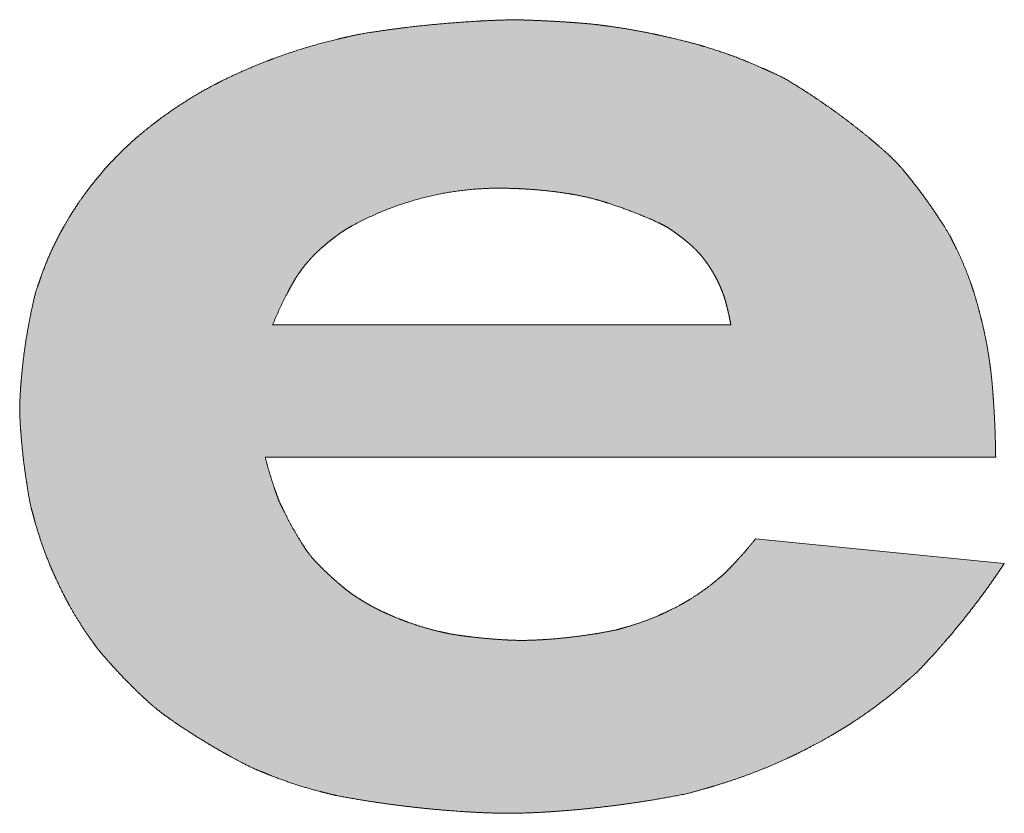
# Model space of a CAD drawing. Header units: millimetres. Extents: x 0 to 594, y 0 to 420.
# Tile 29 of 61: x 473.85 to 475.9, y 23.75 to 25.4. Entities that reach past the tile are written whole.
import ezdxf

# ---------------------------------------------------------------- set-up
doc = ezdxf.new("R2010")
doc.units = ezdxf.units.MM

# ---------------------------------------------------------------- blocks, each defined once
blk = doc.blocks.new('EV Logo')
at = {"linetype": 'Continuous'}
h = blk.add_hatch(color=7, dxfattribs=at)
edge = h.paths.add_edge_path(flags=0)
edge.add_line((29.2618, 2.8192), (30.7821, 2.8192))
edge.add_spline(control_points=[(30.7821, 2.8192), (30.7817, 2.8568), (30.7802, 2.8944), (30.7778, 2.932), (30.777, 2.9445), (30.7757, 2.962), (30.7738, 2.9844), (30.7719, 2.9992), (30.7707, 3.0091), (30.77, 3.0141), (30.7659, 3.0437), (30.7603, 3.0731), (30.7533, 3.1022), (30.7515, 3.1096), (30.7478, 3.1243), (30.7417, 3.1462), (30.7367, 3.1625), (30.7333, 3.1731), (30.7315, 3.1783), (30.7303, 3.1817), (30.7297, 3.1835), (30.7209, 3.2085), (30.7105, 3.233), (30.6988, 3.2568), (30.6968, 3.2607), (30.6928, 3.2686), (30.687, 3.2806), (30.6746, 3.301), (30.664, 3.3173), (30.6556, 3.3298), (30.6388, 3.3547), (30.6209, 3.3789), (30.6021, 3.4023), (30.5942, 3.4122), (30.5781, 3.4315), (30.5504, 3.4576), (30.5313, 3.474), (30.5216, 3.482), (30.4865, 3.5112), (30.45, 3.5387), (30.4122, 3.5642), (30.3933, 3.577), (30.368, 3.5932), (30.3361, 3.6122), (30.3163, 3.6206), (30.3034, 3.6267), (30.2968, 3.6296), (30.2577, 3.6473), (30.2175, 3.6622), (30.1764, 3.6745), (30.1646, 3.678), (30.141, 3.6845), (30.1052, 3.6931), (30.0813, 3.6985), (30.0693, 3.701), (30.0392, 3.7073), (30.009, 3.7126), (29.9785, 3.7168), (29.9735, 3.7175), (29.9633, 3.7188), (29.9481, 3.7209), (29.9249, 3.723), (29.9068, 3.7244), (29.8938, 3.7253), (29.8678, 3.7271), (29.8418, 3.7285), (29.8157, 3.7294), (29.8031, 3.7299), (29.7779, 3.7306), (29.7401, 3.7294), (29.7149, 3.7282), (29.7023, 3.7274), (29.6529, 3.7246), (29.6035, 3.7202), (29.5543, 3.7143), (29.5297, 3.7113), (29.4975, 3.7068), (29.4578, 3.7005), (29.4351, 3.6954), (29.4199, 3.6919), (29.4124, 3.6901), (29.3671, 3.6794), (29.3226, 3.6659), (29.279, 3.6496), (29.2655, 3.6446), (29.2385, 3.634), (29.1987, 3.6165), (29.1722, 3.6036), (29.1584, 3.5965), (29.157, 3.5958), (29.1561, 3.5953), (29.1557, 3.5951), (29.1172, 3.5748), (29.0803, 3.5517), (29.0452, 3.5259), (29.0393, 3.5216), (29.0278, 3.5129), (29.0107, 3.4993), (28.9954, 3.4865), (28.9816, 3.4744), (28.9695, 3.463), (28.9616, 3.4552), (28.9577, 3.4513), (28.9342, 3.4278), (28.9124, 3.4026), (28.8924, 3.376), (28.8856, 3.367), (28.8724, 3.3487), (28.854, 3.3202), (28.8427, 3.3006), (28.8373, 3.2907), (28.8208, 3.2604), (28.8067, 3.2288), (28.7952, 3.1963), (28.7933, 3.1909), (28.7896, 3.18), (28.7838, 3.1637), (28.7767, 3.1338), (28.7717, 3.1094), (28.7683, 3.0905), (28.7615, 3.0528), (28.7565, 3.0148), (28.7534, 2.9765), (28.7525, 2.965), (28.7509, 2.9418), (28.7505, 2.9068), (28.7519, 2.8837), (28.7528, 2.8721), (28.7552, 2.8408), (28.7586, 2.8095), (28.7632, 2.7784), (28.7654, 2.7629), (28.7688, 2.742), (28.7737, 2.7158), (28.7783, 2.6999), (28.7811, 2.6894), (28.7826, 2.6841), (28.7915, 2.6525), (28.8023, 2.6214), (28.8151, 2.5911), (28.819, 2.582), (28.827, 2.5639), (28.84, 2.537), (28.8492, 2.5195), (28.854, 2.5108), (28.8669, 2.4874), (28.8811, 2.4648), (28.8966, 2.443), (28.8991, 2.4394), (28.9044, 2.4321), (28.912, 2.4212), (28.9267, 2.4038), (28.9389, 2.39), (28.9483, 2.3798), (28.9671, 2.3593), (28.9867, 2.3395), (29.0069, 2.3204), (29.0147, 2.3131), (29.0304, 2.2988), (29.0559, 2.2793), (29.0734, 2.2672), (29.0822, 2.2613), (29.1123, 2.2412), (29.143, 2.2222), (29.1745, 2.2044), (29.1902, 2.1956), (29.2115, 2.1841), (29.2383, 2.1705), (29.2552, 2.1639), (29.2664, 2.1594), (29.272, 2.1571), (29.3057, 2.1438), (29.3401, 2.1325), (29.3751, 2.1234), (29.381, 2.1219), (29.3927, 2.119), (29.4103, 2.1146), (29.4504, 2.1073), (29.4847, 2.1018), (29.5131, 2.0979), (29.57, 2.0899), (29.6272, 2.0843), (29.6845, 2.0808), (29.7037, 2.0796), (29.7422, 2.0778), (29.8, 2.078), (29.8385, 2.0801), (29.8577, 2.0813), (29.9156, 2.0852), (29.9734, 2.0914), (30.0309, 2.0999), (30.0597, 2.1042), (30.0974, 2.1105), (30.1439, 2.1196), (30.1704, 2.1274), (30.1881, 2.1324), (30.1969, 2.135), (30.2497, 2.1508), (30.3012, 2.1704), (30.3512, 2.1937), (30.366, 2.2006), (30.3953, 2.2151), (30.4385, 2.2387), (30.4664, 2.2557), (30.4802, 2.2645), (30.5164, 2.2878), (30.551, 2.3135), (30.5837, 2.3416), (30.5891, 2.3463), (30.5999, 2.3557), (30.6164, 2.3697), (30.642, 2.3964), (30.662, 2.4186), (30.6768, 2.4357), (30.7214, 2.4871), (30.7625, 2.5413), (30.8, 2.5981)], knot_values=[0, 0, 0, 0, 0.019747, 0.019747, 0.019747, 0.026331, 0.028949, 0.031566, 0.034184, 0.034184, 0.034184, 0.049887, 0.049887, 0.049887, 0.05387, 0.057853, 0.061837, 0.062793, 0.063749, 0.064705, 0.064705, 0.064705, 0.078628, 0.078628, 0.078628, 0.08095, 0.083271, 0.085593, 0.093488, 0.093488, 0.093488, 0.109274, 0.109274, 0.109274, 0.115882, 0.122489, 0.129096, 0.129096, 0.129096, 0.153057, 0.153057, 0.153057, 0.165041, 0.168794, 0.172546, 0.176299, 0.176299, 0.176299, 0.198803, 0.198803, 0.198803, 0.205242, 0.211681, 0.21812, 0.21812, 0.21812, 0.234241, 0.234241, 0.234241, 0.236928, 0.239615, 0.242302, 0.249149, 0.249149, 0.249149, 0.262842, 0.262842, 0.262842, 0.269456, 0.276071, 0.282686, 0.282686, 0.282686, 0.308698, 0.308698, 0.308698, 0.321706, 0.325775, 0.329843, 0.333912, 0.333912, 0.333912, 0.358313, 0.358313, 0.358313, 0.365913, 0.373513, 0.381112, 0.381384, 0.381656, 0.381927, 0.381927, 0.381927, 0.404744, 0.404744, 0.404744, 0.408549, 0.412355, 0.41616, 0.419069, 0.421978, 0.424887, 0.424887, 0.424887, 0.442331, 0.442331, 0.442331, 0.448256, 0.45418, 0.460105, 0.460105, 0.460105, 0.478208, 0.478208, 0.478208, 0.481228, 0.484247, 0.487267, 0.497332, 0.497332, 0.497332, 0.517456, 0.517456, 0.517456, 0.52355, 0.529645, 0.535739, 0.535739, 0.535739, 0.552233, 0.552233, 0.552233, 0.560481, 0.563356, 0.566231, 0.569106, 0.569106, 0.569106, 0.586347, 0.586347, 0.586347, 0.591556, 0.596766, 0.601976, 0.601976, 0.601976, 0.615986, 0.615986, 0.615986, 0.618323, 0.620659, 0.622995, 0.630298, 0.630298, 0.630298, 0.644901, 0.644901, 0.644901, 0.650487, 0.656073, 0.661658, 0.661658, 0.661658, 0.680631, 0.680631, 0.680631, 0.690118, 0.693285, 0.696452, 0.699618, 0.699618, 0.699618, 0.718609, 0.718609, 0.718609, 0.721775, 0.724942, 0.728108, 0.743188, 0.743188, 0.743188, 0.77334, 0.77334, 0.77334, 0.783442, 0.793544, 0.803645, 0.803645, 0.803645, 0.834149, 0.834149, 0.834149, 0.849403, 0.854224, 0.859045, 0.863865, 0.863865, 0.863865, 0.892769, 0.892769, 0.892769, 0.901354, 0.909938, 0.918523, 0.918523, 0.918523, 0.941117, 0.941117, 0.941117, 0.944885, 0.948653, 0.952421, 0.964322, 0.964322, 0.964322, 1, 1, 1, 1], weights=[1, 0.99976, 0.99976, 1, 1, 1, 1, 1, 1, 1, 0.999209, 0.999209, 1, 1, 1, 1, 1, 1, 1, 1, 1, 0.998801, 0.998801, 1, 1, 1, 1, 1, 1, 1, 0.99944, 0.99944, 1, 1, 1, 1, 1, 1, 0.999172, 0.999172, 1, 1, 1, 1, 1, 1, 1, 0.998484, 0.998484, 1, 1, 1, 1, 1, 1, 0.999582, 0.999582, 1, 1, 1, 1, 1, 1, 1, 0.99991, 0.99991, 1, 1, 1, 1, 1, 1, 0.999663, 0.999663, 1, 1, 1, 1, 1, 1, 1, 0.998729, 0.998729, 1, 1, 1, 1, 1, 1, 1, 1, 1, 0.998157, 0.998157, 1, 1, 1, 1, 1, 1, 1, 1, 1, 0.998378, 0.998378, 1, 1, 1, 1, 1, 1, 0.997926, 0.997926, 1, 1, 1, 1, 1, 1, 1, 0.999231, 0.999231, 1, 1, 1, 1, 1, 1, 0.999601, 0.999601, 1, 1, 1, 1, 1, 1, 1, 0.998693, 0.998693, 1, 1, 1, 1, 1, 1, 0.998922, 0.998922, 1, 1, 1, 1, 1, 1, 1, 0.99956, 0.99956, 1, 1, 1, 1, 1, 1, 0.999502, 0.999502, 1, 1, 1, 1, 1, 1, 1, 0.998717, 0.998717, 1, 1, 1, 1, 1, 1, 1, 0.999493, 0.999493, 1, 1, 1, 1, 1, 1, 0.999467, 0.999467, 1, 1, 1, 1, 1, 1, 1, 0.998179, 0.998179, 1, 1, 1, 1, 1, 1, 0.998425, 0.998425, 1, 1, 1, 1, 1, 1, 1, 0.998602, 0.998602, 1], degree=3, periodic=0)
edge.add_line((30.8, 2.5981), (30.2823, 2.6496))
edge.add_spline(control_points=[(30.2823, 2.6496), (30.2687, 2.6324), (30.2544, 2.6158), (30.2394, 2.5998), (30.2344, 2.5945), (30.2268, 2.5865), (30.2163, 2.576), (30.2076, 2.5688), (30.2018, 2.5639), (30.1989, 2.5615), (30.1815, 2.5472), (30.1631, 2.5341), (30.1438, 2.5224), (30.1372, 2.5184), (30.1238, 2.5107), (30.1031, 2.5001), (30.0891, 2.4936), (30.082, 2.4905), (30.0602, 2.481), (30.0378, 2.4729), (30.0149, 2.4662), (30.011, 2.4651), (30.0034, 2.463), (29.9919, 2.4597), (29.9689, 2.4551), (29.9496, 2.4518), (29.9343, 2.4495), (29.9035, 2.4449), (29.8726, 2.4416), (29.8415, 2.4396), (29.8326, 2.4391), (29.8146, 2.4381), (29.7875, 2.4378), (29.7695, 2.4386), (29.7605, 2.4391), (29.7375, 2.4404), (29.7146, 2.4424), (29.6918, 2.4451), (29.6804, 2.4465), (29.6652, 2.4485), (29.6463, 2.4514), (29.6352, 2.454), (29.6278, 2.4557), (29.6241, 2.4565), (29.6018, 2.4617), (29.58, 2.4682), (29.5585, 2.476), (29.5521, 2.4783), (29.5395, 2.4831), (29.5208, 2.4908), (29.5085, 2.4965), (29.5024, 2.4994), (29.4865, 2.5071), (29.471, 2.5158), (29.4561, 2.5254), (29.4536, 2.527), (29.4487, 2.5302), (29.4412, 2.535), (29.4295, 2.5441), (29.4203, 2.5517), (29.4135, 2.5575), (29.4, 2.5691), (29.3869, 2.5813), (29.3743, 2.594), (29.3695, 2.5988), (29.36, 2.6086), (29.3475, 2.6252), (29.3401, 2.6367), (29.3365, 2.6425), (29.3241, 2.6622), (29.3127, 2.6826), (29.3024, 2.7035), (29.3007, 2.707), (29.2973, 2.714), (29.2919, 2.7244), (29.2865, 2.7385), (29.2827, 2.749), (29.2804, 2.756), (29.2732, 2.7768), (29.267, 2.7979), (29.2618, 2.8192)], knot_values=[0, 0, 0, 0, 0.051846, 0.051846, 0.051846, 0.069133, 0.078024, 0.086915, 0.095806, 0.095806, 0.095806, 0.149116, 0.149116, 0.149116, 0.167393, 0.185671, 0.203949, 0.203949, 0.203949, 0.260296, 0.260296, 0.260296, 0.269692, 0.279088, 0.288485, 0.325265, 0.325265, 0.325265, 0.398808, 0.398808, 0.398808, 0.420117, 0.441425, 0.462733, 0.462733, 0.462733, 0.517128, 0.517128, 0.517128, 0.544329, 0.553325, 0.562322, 0.571318, 0.571318, 0.571318, 0.625274, 0.625274, 0.625274, 0.64125, 0.657227, 0.673203, 0.673203, 0.673203, 0.715089, 0.715089, 0.715089, 0.722073, 0.729057, 0.736041, 0.757169, 0.757169, 0.757169, 0.799416, 0.799416, 0.799416, 0.815589, 0.831763, 0.847936, 0.847936, 0.847936, 0.903076, 0.903076, 0.903076, 0.912269, 0.921462, 0.930655, 0.947995, 0.947995, 0.947995, 1, 1, 1, 1], weights=[1, 0.999415, 0.999415, 1, 1, 1, 1, 1, 1, 1, 0.998232, 0.998232, 1, 1, 1, 1, 1, 1, 0.998595, 0.998595, 1, 1, 1, 1, 1, 1, 1, 0.999407, 0.999407, 1, 1, 1, 1, 1, 1, 0.999692, 0.999692, 1, 1, 1, 1, 1, 1, 1, 0.998874, 0.998874, 1, 1, 1, 1, 1, 1, 0.998787, 0.998787, 1, 1, 1, 1, 1, 1, 1, 0.999485, 0.999485, 1, 1, 1, 1, 1, 1, 0.999119, 0.999119, 1, 1, 1, 1, 1, 1, 1, 0.999368, 0.999368, 1], degree=3, periodic=0)
edge = h.paths.add_edge_path(flags=0)
edge.add_spline(control_points=[(29.277, 3.0948), (29.2866, 3.1186), (29.2974, 3.1418), (29.3094, 3.1645), (29.3134, 3.172), (29.3185, 3.1812), (29.3247, 3.1919), (29.3279, 3.1966), (29.3301, 3.1998), (29.3311, 3.2014), (29.3376, 3.2108), (29.3446, 3.2199), (29.3522, 3.2285), (29.3534, 3.23), (29.356, 3.2328), (29.3597, 3.2372), (29.3672, 3.2445), (29.3734, 3.2503), (29.3784, 3.2547), (29.3883, 3.2635), (29.3985, 3.2719), (29.4091, 3.2798), (29.4126, 3.2825), (29.4198, 3.2877), (29.4309, 3.2949), (29.4386, 3.2992), (29.4425, 3.3013), (29.53, 3.3493), (29.6261, 3.3757), (29.7258, 3.3793), (29.7266, 3.3794), (29.7281, 3.3794), (29.7303, 3.3795), (29.7403, 3.3797), (29.7582, 3.3797), (29.7838, 3.3791), (29.8008, 3.3782), (29.8093, 3.3776), (29.8371, 3.3758), (29.8648, 3.3727), (29.8923, 3.3684), (29.9016, 3.3669), (29.9201, 3.3637), (29.9477, 3.3571), (29.9657, 3.3516), (29.9747, 3.3487), (30.0101, 3.3374), (30.0447, 3.324), (30.0785, 3.3085), (30.0821, 3.3068), (30.0893, 3.3034), (30.0998, 3.2976), (30.1064, 3.2931), (30.1097, 3.2909), (30.1195, 3.284), (30.129, 3.2768), (30.1382, 3.2692), (30.1429, 3.2654), (30.1487, 3.2604), (30.1557, 3.2541), (30.1591, 3.2503), (30.1614, 3.2478), (30.1626, 3.2465), (30.1695, 3.239), (30.1759, 3.231), (30.1818, 3.2227), (30.1838, 3.2198), (30.1878, 3.2139), (30.1934, 3.2047), (30.197, 3.1985), (30.1986, 3.1954), (30.204, 3.1855), (30.2087, 3.1753), (30.2127, 3.1649), (30.2134, 3.1631), (30.2147, 3.1596), (30.2167, 3.1544), (30.2191, 3.1464), (30.2208, 3.1401), (30.222, 3.1356), (30.2255, 3.1221), (30.2285, 3.1085), (30.2309, 3.0948)], knot_values=[0, 0, 0, 0, 0.06401, 0.06401, 0.06401, 0.085355, 0.090123, 0.094891, 0.099658, 0.099658, 0.099658, 0.128253, 0.128253, 0.128253, 0.13302, 0.137788, 0.142556, 0.159095, 0.159095, 0.159095, 0.192166, 0.192166, 0.192166, 0.203181, 0.214195, 0.22521, 0.22521, 0.22521, 0.469835, 0.469835, 0.469835, 0.471711, 0.473587, 0.475463, 0.496764, 0.518065, 0.539365, 0.539365, 0.539365, 0.608867, 0.608867, 0.608867, 0.632382, 0.655898, 0.679414, 0.679414, 0.679414, 0.772094, 0.772094, 0.772094, 0.782026, 0.791959, 0.801891, 0.801891, 0.801891, 0.831762, 0.831762, 0.831762, 0.846701, 0.85095, 0.855199, 0.859448, 0.859448, 0.859448, 0.884929, 0.884929, 0.884929, 0.893837, 0.902745, 0.911652, 0.911652, 0.911652, 0.939612, 0.939612, 0.939612, 0.944274, 0.948937, 0.953599, 0.965202, 0.965202, 0.965202, 1, 1, 1, 1], weights=[1, 0.999062, 0.999062, 1, 1, 1, 1, 1, 1, 1, 0.998906, 0.998906, 1, 1, 1, 1, 1, 1, 1, 0.999443, 0.999443, 1, 1, 1, 1, 1, 1, 0.982024, 0.982024, 1, 1, 1, 1, 1, 1, 1, 1, 1, 0.999319, 0.999319, 1, 1, 1, 1, 1, 1, 0.998793, 0.998793, 1, 1, 1, 1, 1, 1, 0.999458, 0.999458, 1, 1, 1, 1, 1, 1, 1, 0.998672, 0.998672, 1, 1, 1, 1, 1, 1, 0.998656, 0.998656, 1, 1, 1, 1, 1, 1, 1, 0.999422, 0.999422, 1], degree=3, periodic=0)
edge.add_line((30.2309, 3.0948), (29.277, 3.0948))
at = {"color": 7, "linetype": 'Continuous', "lineweight": 18}
for p, q in [((29.277, 3.0948), (30.2309, 3.0948)), ((29.2618, 2.8192), (30.7821, 2.8192)), ((30.2823, 2.6496), (30.8, 2.5981))]:
    blk.add_line(p, q, dxfattribs=at)
for points, weights, knots in [([(30.7821, 2.8192), (30.7817, 2.8568), (30.7802, 2.8944), (30.7778, 2.932), (30.777, 2.9445), (30.7757, 2.962), (30.7738, 2.9844), (30.7719, 2.9992), (30.7707, 3.0091), (30.77, 3.0141), (30.7659, 3.0437), (30.7603, 3.0731), (30.7533, 3.1022), (30.7515, 3.1096), (30.7478, 3.1243), (30.7417, 3.1462), (30.7367, 3.1625), (30.7333, 3.1731), (30.7315, 3.1783), (30.7303, 3.1817), (30.7297, 3.1835), (30.7209, 3.2085), (30.7105, 3.233), (30.6988, 3.2568), (30.6968, 3.2607), (30.6928, 3.2686), (30.687, 3.2806), (30.6746, 3.301), (30.664, 3.3173), (30.6556, 3.3298), (30.6388, 3.3547), (30.6209, 3.3789), (30.6021, 3.4023), (30.5942, 3.4122), (30.5781, 3.4315), (30.5504, 3.4576), (30.5313, 3.474), (30.5216, 3.482), (30.4865, 3.5112), (30.45, 3.5387), (30.4122, 3.5642), (30.3933, 3.577), (30.368, 3.5932), (30.3361, 3.6122), (30.3163, 3.6206), (30.3034, 3.6267), (30.2968, 3.6296), (30.2577, 3.6473), (30.2175, 3.6622), (30.1764, 3.6745), (30.1646, 3.678), (30.141, 3.6845), (30.1052, 3.6931), (30.0813, 3.6985), (30.0693, 3.701), (30.0392, 3.7073), (30.009, 3.7126), (29.9785, 3.7168), (29.9735, 3.7175), (29.9633, 3.7188), (29.9481, 3.7209), (29.9249, 3.723), (29.9068, 3.7244), (29.8938, 3.7253), (29.8678, 3.7271), (29.8418, 3.7285), (29.8157, 3.7294), (29.8031, 3.7299), (29.7779, 3.7306), (29.7401, 3.7294), (29.7149, 3.7282), (29.7023, 3.7274), (29.6529, 3.7246), (29.6035, 3.7202), (29.5543, 3.7143), (29.5297, 3.7113), (29.4975, 3.7068), (29.4578, 3.7005), (29.4351, 3.6954), (29.4199, 3.6919), (29.4124, 3.6901), (29.3671, 3.6794), (29.3226, 3.6659), (29.279, 3.6496), (29.2655, 3.6446), (29.2385, 3.634), (29.1987, 3.6165), (29.1722, 3.6036), (29.1584, 3.5965), (29.157, 3.5958), (29.1561, 3.5953), (29.1557, 3.5951), (29.1172, 3.5748), (29.0803, 3.5517), (29.0452, 3.5259), (29.0393, 3.5216), (29.0278, 3.5129), (29.0107, 3.4993), (28.9954, 3.4865), (28.9816, 3.4744), (28.9695, 3.463), (28.9616, 3.4552), (28.9577, 3.4513), (28.9342, 3.4278), (28.9124, 3.4026), (28.8924, 3.376), (28.8856, 3.367), (28.8724, 3.3487), (28.854, 3.3202), (28.8427, 3.3006), (28.8373, 3.2907), (28.8208, 3.2604), (28.8067, 3.2288), (28.7952, 3.1963), (28.7933, 3.1909), (28.7896, 3.18), (28.7838, 3.1637), (28.7767, 3.1338), (28.7717, 3.1094), (28.7683, 3.0905), (28.7615, 3.0528), (28.7565, 3.0148), (28.7534, 2.9765), (28.7525, 2.965), (28.7509, 2.9418), (28.7505, 2.9068), (28.7519, 2.8837), (28.7528, 2.8721), (28.7552, 2.8408), (28.7586, 2.8095), (28.7632, 2.7784), (28.7654, 2.7629), (28.7688, 2.742), (28.7737, 2.7158), (28.7783, 2.6999), (28.7811, 2.6894), (28.7826, 2.6841), (28.7915, 2.6525), (28.8023, 2.6214), (28.8151, 2.5911), (28.819, 2.582), (28.827, 2.5639), (28.84, 2.537), (28.8492, 2.5195), (28.854, 2.5108), (28.8669, 2.4874), (28.8811, 2.4648), (28.8966, 2.443), (28.8991, 2.4394), (28.9044, 2.4321), (28.912, 2.4212), (28.9267, 2.4038), (28.9389, 2.39), (28.9483, 2.3798), (28.9671, 2.3593), (28.9867, 2.3395), (29.0069, 2.3204), (29.0147, 2.3131), (29.0304, 2.2988), (29.0559, 2.2793), (29.0734, 2.2672), (29.0822, 2.2613), (29.1123, 2.2412), (29.143, 2.2222), (29.1745, 2.2044), (29.1902, 2.1956), (29.2115, 2.1841), (29.2383, 2.1705), (29.2552, 2.1639), (29.2664, 2.1594), (29.272, 2.1571), (29.3057, 2.1438), (29.3401, 2.1325), (29.3751, 2.1234), (29.381, 2.1219), (29.3927, 2.119), (29.4103, 2.1146), (29.4504, 2.1073), (29.4847, 2.1018), (29.5131, 2.0979), (29.57, 2.0899), (29.6272, 2.0843), (29.6845, 2.0808), (29.7037, 2.0796), (29.7422, 2.0778), (29.8, 2.078), (29.8385, 2.0801), (29.8577, 2.0813), (29.9156, 2.0852), (29.9734, 2.0914), (30.0309, 2.0999), (30.0597, 2.1042), (30.0974, 2.1105), (30.1439, 2.1196), (30.1704, 2.1274), (30.1881, 2.1324), (30.1969, 2.135), (30.2497, 2.1508), (30.3012, 2.1704), (30.3512, 2.1937), (30.366, 2.2006), (30.3953, 2.2151), (30.4385, 2.2387), (30.4664, 2.2557), (30.4802, 2.2645), (30.5164, 2.2878), (30.551, 2.3135), (30.5837, 2.3416), (30.5891, 2.3463), (30.5999, 2.3557), (30.6164, 2.3697), (30.642, 2.3964), (30.662, 2.4186), (30.6768, 2.4357), (30.7214, 2.4871), (30.7625, 2.5413), (30.8, 2.5981)], [1, 0.999760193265, 0.999760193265, 1, 1, 1, 1, 1, 1, 1, 0.999209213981, 0.999209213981, 1, 1, 1, 1, 1, 1, 1, 1, 1, 0.998801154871, 0.998801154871, 1, 1, 1, 1, 1, 1, 1, 0.999440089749, 0.999440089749, 1, 1, 1, 1, 1, 1, 0.999171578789, 0.999171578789, 1, 1, 1, 1, 1, 1, 1, 0.998483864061, 0.998483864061, 1, 1, 1, 1, 1, 1, 0.999582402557, 0.999582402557, 1, 1, 1, 1, 1, 1, 1, 0.99991020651, 0.99991020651, 1, 1, 1, 1, 1, 1, 0.999663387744, 0.999663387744, 1, 1, 1, 1, 1, 1, 1, 0.998728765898, 0.998728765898, 1, 1, 1, 1, 1, 1, 1, 1, 1, 0.998156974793, 0.998156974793, 1, 1, 1, 1, 1, 1, 1, 1, 1, 0.998377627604, 0.998377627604, 1, 1, 1, 1, 1, 1, 0.997925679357, 0.997925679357, 1, 1, 1, 1, 1, 1, 1, 0.999231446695, 0.999231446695, 1, 1, 1, 1, 1, 1, 0.999601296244, 0.999601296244, 1, 1, 1, 1, 1, 1, 1, 0.998692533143, 0.998692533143, 1, 1, 1, 1, 1, 1, 0.998921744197, 0.998921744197, 1, 1, 1, 1, 1, 1, 1, 0.999560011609, 0.999560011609, 1, 1, 1, 1, 1, 1, 0.999501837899, 0.999501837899, 1, 1, 1, 1, 1, 1, 1, 0.998717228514, 0.998717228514, 1, 1, 1, 1, 1, 1, 1, 0.999493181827, 0.999493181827, 1, 1, 1, 1, 1, 1, 0.999466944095, 0.999466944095, 1, 1, 1, 1, 1, 1, 1, 0.998178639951, 0.998178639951, 1, 1, 1, 1, 1, 1, 0.998424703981, 0.998424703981, 1, 1, 1, 1, 1, 1, 1, 0.998602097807, 0.998602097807, 1], [0, 0, 0, 0, 0.019747, 0.019747, 0.019747, 0.026331, 0.028949, 0.031566, 0.034184, 0.034184, 0.034184, 0.049887, 0.049887, 0.049887, 0.05387, 0.057853, 0.061837, 0.062793, 0.063749, 0.064705, 0.064705, 0.064705, 0.078628, 0.078628, 0.078628, 0.08095, 0.083271, 0.085593, 0.093488, 0.093488, 0.093488, 0.109274, 0.109274, 0.109274, 0.115882, 0.122489, 0.129096, 0.129096, 0.129096, 0.153057, 0.153057, 0.153057, 0.165041, 0.168794, 0.172546, 0.176299, 0.176299, 0.176299, 0.198803, 0.198803, 0.198803, 0.205242, 0.211681, 0.21812, 0.21812, 0.21812, 0.234241, 0.234241, 0.234241, 0.236928, 0.239615, 0.242302, 0.249149, 0.249149, 0.249149, 0.262842, 0.262842, 0.262842, 0.269456, 0.276071, 0.282686, 0.282686, 0.282686, 0.308698, 0.308698, 0.308698, 0.321706, 0.325775, 0.329843, 0.333912, 0.333912, 0.333912, 0.358313, 0.358313, 0.358313, 0.365913, 0.373513, 0.381112, 0.381384, 0.381656, 0.381927, 0.381927, 0.381927, 0.404744, 0.404744, 0.404744, 0.408549, 0.412355, 0.41616, 0.419069, 0.421978, 0.424887, 0.424887, 0.424887, 0.442331, 0.442331, 0.442331, 0.448256, 0.45418, 0.460105, 0.460105, 0.460105, 0.478208, 0.478208, 0.478208, 0.481228, 0.484247, 0.487267, 0.497332, 0.497332, 0.497332, 0.517456, 0.517456, 0.517456, 0.52355, 0.529645, 0.535739, 0.535739, 0.535739, 0.552233, 0.552233, 0.552233, 0.560481, 0.563356, 0.566231, 0.569106, 0.569106, 0.569106, 0.586347, 0.586347, 0.586347, 0.591556, 0.596766, 0.601976, 0.601976, 0.601976, 0.615986, 0.615986, 0.615986, 0.618323, 0.620659, 0.622995, 0.630298, 0.630298, 0.630298, 0.644901, 0.644901, 0.644901, 0.650487, 0.656073, 0.661658, 0.661658, 0.661658, 0.680631, 0.680631, 0.680631, 0.690118, 0.693285, 0.696452, 0.699618, 0.699618, 0.699618, 0.718609, 0.718609, 0.718609, 0.721775, 0.724942, 0.728108, 0.743188, 0.743188, 0.743188, 0.77334, 0.77334, 0.77334, 0.783442, 0.793544, 0.803645, 0.803645, 0.803645, 0.834149, 0.834149, 0.834149, 0.849403, 0.854224, 0.859045, 0.863865, 0.863865, 0.863865, 0.892769, 0.892769, 0.892769, 0.901354, 0.909938, 0.918523, 0.918523, 0.918523, 0.941117, 0.941117, 0.941117, 0.944885, 0.948653, 0.952421, 0.964322, 0.964322, 0.964322, 1, 1, 1, 1]), ([(30.2309, 3.0948), (30.2285, 3.1085), (30.2255, 3.1221), (30.222, 3.1356), (30.2208, 3.1401), (30.2191, 3.1464), (30.2167, 3.1544), (30.2147, 3.1596), (30.2134, 3.1631), (30.2127, 3.1649), (30.2087, 3.1753), (30.204, 3.1855), (30.1986, 3.1954), (30.197, 3.1985), (30.1934, 3.2047), (30.1878, 3.2139), (30.1838, 3.2198), (30.1818, 3.2227), (30.1759, 3.231), (30.1695, 3.239), (30.1626, 3.2465), (30.1614, 3.2478), (30.1591, 3.2503), (30.1557, 3.2541), (30.1487, 3.2604), (30.1429, 3.2654), (30.1382, 3.2692), (30.129, 3.2768), (30.1195, 3.284), (30.1097, 3.2909), (30.1064, 3.2931), (30.0998, 3.2976), (30.0893, 3.3034), (30.0821, 3.3068), (30.0785, 3.3085), (30.0447, 3.324), (30.0101, 3.3374), (29.9747, 3.3487), (29.9657, 3.3516), (29.9477, 3.3571), (29.9201, 3.3637), (29.9016, 3.3669), (29.8923, 3.3684), (29.8648, 3.3727), (29.8371, 3.3758), (29.8093, 3.3776), (29.8008, 3.3782), (29.7838, 3.3791), (29.7582, 3.3797), (29.7403, 3.3797), (29.7303, 3.3795), (29.7281, 3.3794), (29.7266, 3.3794), (29.7258, 3.3793), (29.6261, 3.3757), (29.53, 3.3493), (29.4425, 3.3013), (29.4386, 3.2992), (29.4309, 3.2949), (29.4198, 3.2877), (29.4126, 3.2825), (29.4091, 3.2798), (29.3985, 3.2719), (29.3883, 3.2635), (29.3784, 3.2547), (29.3734, 3.2503), (29.3672, 3.2445), (29.3597, 3.2372), (29.356, 3.2328), (29.3534, 3.23), (29.3522, 3.2285), (29.3446, 3.2199), (29.3376, 3.2108), (29.3311, 3.2014), (29.3301, 3.1998), (29.3279, 3.1966), (29.3247, 3.1919), (29.3185, 3.1812), (29.3134, 3.172), (29.3094, 3.1645), (29.2974, 3.1418), (29.2866, 3.1186), (29.277, 3.0948)], [1, 0.99942198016, 0.99942198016, 1, 1, 1, 1, 1, 1, 1, 0.998656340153, 0.998656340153, 1, 1, 1, 1, 1, 1, 0.998672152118, 0.998672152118, 1, 1, 1, 1, 1, 1, 1, 0.999457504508, 0.999457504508, 1, 1, 1, 1, 1, 1, 0.998792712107, 0.998792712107, 1, 1, 1, 1, 1, 1, 0.999319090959, 0.999319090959, 1, 1, 1, 1, 1, 1, 1, 1, 1, 0.982023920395, 0.982023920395, 1, 1, 1, 1, 1, 1, 0.999443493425, 0.999443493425, 1, 1, 1, 1, 1, 1, 1, 0.998906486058, 0.998906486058, 1, 1, 1, 1, 1, 1, 1, 0.999062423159, 0.999062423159, 1], [0, 0, 0, 0, 0.034798, 0.034798, 0.034798, 0.046401, 0.051063, 0.055726, 0.060388, 0.060388, 0.060388, 0.088348, 0.088348, 0.088348, 0.097255, 0.106163, 0.115071, 0.115071, 0.115071, 0.140552, 0.140552, 0.140552, 0.144801, 0.14905, 0.153299, 0.168238, 0.168238, 0.168238, 0.198109, 0.198109, 0.198109, 0.208041, 0.217974, 0.227906, 0.227906, 0.227906, 0.320586, 0.320586, 0.320586, 0.344102, 0.367618, 0.391133, 0.391133, 0.391133, 0.460635, 0.460635, 0.460635, 0.481935, 0.503236, 0.524537, 0.526413, 0.528289, 0.530165, 0.530165, 0.530165, 0.77479, 0.77479, 0.77479, 0.785805, 0.796819, 0.807834, 0.807834, 0.807834, 0.840905, 0.840905, 0.840905, 0.857444, 0.862212, 0.86698, 0.871747, 0.871747, 0.871747, 0.900342, 0.900342, 0.900342, 0.905109, 0.909877, 0.914645, 0.93599, 0.93599, 0.93599, 1, 1, 1, 1]), ([(29.2618, 2.8192), (29.267, 2.7979), (29.2732, 2.7768), (29.2804, 2.756), (29.2827, 2.749), (29.2865, 2.7385), (29.2919, 2.7244), (29.2973, 2.714), (29.3007, 2.707), (29.3024, 2.7035), (29.3127, 2.6826), (29.3241, 2.6622), (29.3365, 2.6425), (29.3401, 2.6367), (29.3475, 2.6252), (29.36, 2.6086), (29.3695, 2.5988), (29.3743, 2.594), (29.3869, 2.5813), (29.4, 2.5691), (29.4135, 2.5575), (29.4203, 2.5517), (29.4295, 2.5441), (29.4412, 2.535), (29.4487, 2.5302), (29.4536, 2.527), (29.4561, 2.5254), (29.471, 2.5158), (29.4865, 2.5071), (29.5024, 2.4994), (29.5085, 2.4965), (29.5208, 2.4908), (29.5395, 2.4831), (29.5521, 2.4783), (29.5585, 2.476), (29.58, 2.4682), (29.6018, 2.4617), (29.6241, 2.4565), (29.6278, 2.4557), (29.6352, 2.454), (29.6463, 2.4514), (29.6652, 2.4485), (29.6804, 2.4465), (29.6918, 2.4451), (29.7146, 2.4424), (29.7375, 2.4404), (29.7605, 2.4391), (29.7695, 2.4386), (29.7875, 2.4378), (29.8146, 2.4381), (29.8326, 2.4391), (29.8415, 2.4396), (29.8726, 2.4416), (29.9035, 2.4449), (29.9343, 2.4495), (29.9496, 2.4518), (29.9689, 2.4551), (29.9919, 2.4597), (30.0034, 2.463), (30.011, 2.4651), (30.0149, 2.4662), (30.0378, 2.4729), (30.0602, 2.481), (30.082, 2.4905), (30.0891, 2.4936), (30.1031, 2.5001), (30.1238, 2.5107), (30.1372, 2.5184), (30.1438, 2.5224), (30.1631, 2.5341), (30.1815, 2.5472), (30.1989, 2.5615), (30.2018, 2.5639), (30.2076, 2.5688), (30.2163, 2.576), (30.2268, 2.5865), (30.2344, 2.5945), (30.2394, 2.5998), (30.2544, 2.6158), (30.2687, 2.6324), (30.2823, 2.6496)], [1, 0.999368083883, 0.999368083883, 1, 1, 1, 1, 1, 1, 1, 0.999119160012, 0.999119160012, 1, 1, 1, 1, 1, 1, 0.999484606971, 0.999484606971, 1, 1, 1, 1, 1, 1, 1, 0.998787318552, 0.998787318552, 1, 1, 1, 1, 1, 1, 0.998873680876, 0.998873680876, 1, 1, 1, 1, 1, 1, 1, 0.999691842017, 0.999691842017, 1, 1, 1, 1, 1, 1, 0.999407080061, 0.999407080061, 1, 1, 1, 1, 1, 1, 1, 0.998595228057, 0.998595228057, 1, 1, 1, 1, 1, 1, 0.998231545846, 0.998231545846, 1, 1, 1, 1, 1, 1, 1, 0.999414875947, 0.999414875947, 1], [0, 0, 0, 0, 0.052005, 0.052005, 0.052005, 0.069345, 0.078538, 0.087731, 0.096924, 0.096924, 0.096924, 0.152064, 0.152064, 0.152064, 0.168237, 0.184411, 0.200584, 0.200584, 0.200584, 0.242831, 0.242831, 0.242831, 0.263959, 0.270943, 0.277927, 0.284911, 0.284911, 0.284911, 0.326797, 0.326797, 0.326797, 0.342773, 0.35875, 0.374726, 0.374726, 0.374726, 0.428682, 0.428682, 0.428682, 0.437678, 0.446675, 0.455671, 0.482872, 0.482872, 0.482872, 0.537267, 0.537267, 0.537267, 0.558575, 0.579883, 0.601192, 0.601192, 0.601192, 0.674735, 0.674735, 0.674735, 0.711515, 0.720912, 0.730308, 0.739704, 0.739704, 0.739704, 0.796051, 0.796051, 0.796051, 0.814329, 0.832607, 0.850884, 0.850884, 0.850884, 0.904194, 0.904194, 0.904194, 0.913085, 0.921976, 0.930867, 0.948154, 0.948154, 0.948154, 1, 1, 1, 1])]:
    blk.add_rational_spline(points, weights, degree=3, knots=knots, dxfattribs=at)

msp = doc.modelspace()

# ---------------------------------------------------------------- block references
at = {"color": 7, "linetype": 'Continuous'}
msp.add_blockref('EV Logo', (445.1, 21.6682), dxfattribs=at)

doc.saveas('drawing.dxf')
